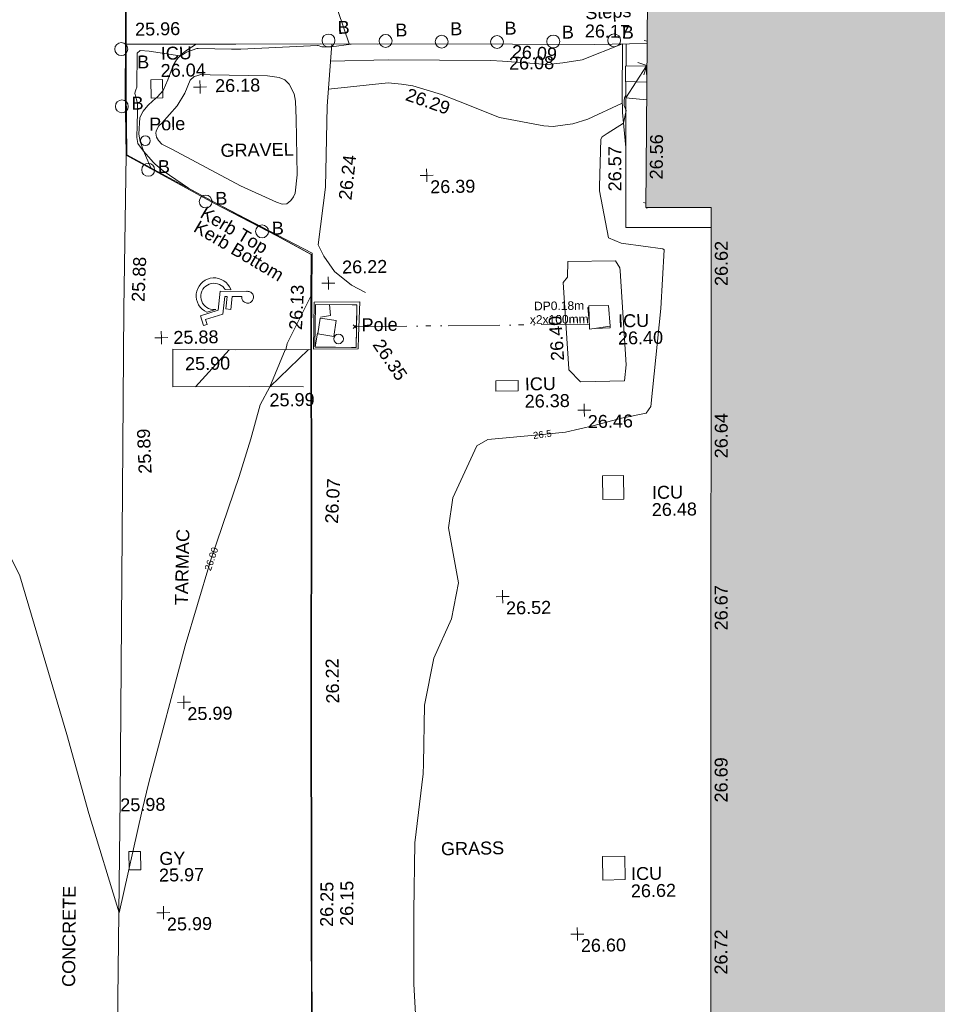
# Model space of a CAD drawing. Header units: millimetres. Extents: x -290717 to 520720, y -88450 to 287762.
# Tile 185 of 256: x -109149 to -82495, y 129546 to 158146. Entities that reach past the tile are written whole.
import ezdxf

# ---------------------------------------------------------------- set-up
doc = ezdxf.new("R2010")
doc.units = ezdxf.units.MM
doc.linetypes.add('IMPORT-UG_DRAINAGE_UNIDENTIFIED_QLB2 _2_', pattern=[2700, 1500, -300, 0, -250, 150, -300, 0, -200])
doc.linetypes.add('IMPORT-UG_ELEC_STREET LIGHTING_QLB2 _2_', pattern=[2700, 1500, -300, 0, -250, 150, -300, 0, -200])
for name, color, linetype, lineweight in [('00_TOPO_DRIVE_WAY', 7, 'Continuous', 9), ('00_TOPO_HANDICAP', 7, 'Continuous', 9), ('00_TOPO_ROAD_EDGE', 7, 'Continuous', 9), ('00_TOPO_SURFACE', 7, 'Continuous', 9), ('00_TOPO_SURVEY_TEXT', 7, 'Continuous', 9), ('A_RHA_Detail', 7, 'Continuous', 9), ('GEN-TEXT', 7, 'Continuous', 9)]:
    doc.layers.add(name, color=color, linetype=linetype, lineweight=lineweight)
for name, color, linetype, lineweight, true_color in [('00_TOPO_EAVE', 7, 'Continuous', 9, 0x666666), ('00_TOPO_FURN_BOLLARD', 7, 'Continuous', 9, 0x666666), ('00_TOPO_FURN_POLE', 7, 'Continuous', 9, 0x666666), ('00_TOPO_KERB_BOTTOM', 1, 'Continuous', 9, 0xff0000), ('00_TOPO_KERB_TOP', 7, 'Continuous', 9, 0xa500a5), ('00_TOPO_LEVEL_SPOT', 7, 'Continuous', 9, 0x666666), ('00_TOPO_PUMP', 5, 'Continuous', 9, 0x0000ff), ('00_TOPO_ROAD_MARKING_WHITE_CONTINUOUS', 7, 'Continuous', 9, 0x999999), ('00_TOPO_SERV_GULLY', 7, 'Continuous', 9, 0x5252a5), ('00_TOPO_SERV_IC', 5, 'Continuous', 9, 0x0000ff), ('00_UAV_BUILDING_OUTLINE', 5, 'Continuous', 9, 0x0000ff), ('00_UAV_CONCRETE', 9, 'Continuous', 9, 0x808080), ('00_UAV_FORM_LINES', 7, 'Continuous', 9, 0x666666), ('00_UAV_SLOPE_BOTTOM', 30, 'Continuous', 9, 0xff7f00), ('00_UAV_SLOPE_TOP', 40, 'Continuous', 9, 0xffbf00), ('00_UAV_STEPS', 7, 'Continuous', 9, 0x666666), ('01_DTM_CONTOUR_MNR', 7, 'Continuous', 9, 0xa5a552), ('01_DTM_CONTOUR_MNR_LABELS', 7, 'Continuous', 9, 0xa5a552), ('12333-PUM-2D-U-0001-C01 - Rev2_REVIT IMPORT_dwg', 7, 'Continuous', 9, 0x767676), ('A_RHA_Line', 7, 'Continuous', 9, 0x00a600), ('PUM-UNIDENTIFIED UTILITIES-MH', 7, 'Continuous', 9, 0x52a500), ('PUM-UNIDENTIFIED-QLB2', 150, 'IMPORT-UG_DRAINAGE_UNIDENTIFIED_QLB2 _2_', 9, 0x007fff)]:
    doc.layers.add(name, color=color, linetype=linetype, lineweight=lineweight, true_color=true_color)
doc.styles.add('Arial_1', font='arial.ttf', dxfattribs={"height": 250})
doc.styles.add('Swis721 Lt BT_1', font='swissl.ttf', dxfattribs={"height": 200})
doc.styles.add('Swis721 Lt BT_2', font='swissl.ttf', dxfattribs={"height": 375})

# ---------------------------------------------------------------- blocks, each defined once
blk = doc.blocks.new('12333-PUM-2D-U-0001-C01 - Rev2_REVIT IMPORT_dwg_MSL_Bollard_2-2077182-Site Location Plan Existing')
at = {"layer": '00_TOPO_FURN_BOLLARD', "color": 254, "true_color": 0xcccccc}
blk.add_circle((0, 0), 62.5, dxfattribs=at)
blk = doc.blocks.new('12333-PUM-2D-U-0001-C01 - Rev2_REVIT IMPORT_dwg_POLE_2-2077184-Site Location Plan Existing')
at = {"layer": '00_TOPO_FURN_POLE', "color": 254, "true_color": 0xcccccc}
blk.add_circle((0, 0), 375, dxfattribs=at)
blk = doc.blocks.new('12333-PUM-2D-U-0001-C01 - Rev2_REVIT IMPORT_dwg_MSL_Eaves_SYM_1-V15-Site Location Plan Existing')
at = {"layer": '00_TOPO_EAVE', "color": 254, "true_color": 0xcccccc}
blk.add_line((-144, 47), (-357, 116), dxfattribs=at)
blk = doc.blocks.new('12333-PUM-2D-U-0001-C01 - Rev2_REVIT IMPORT_dwg_MSL_Eaves_SYM_1-V16-Site Location Plan Existing')
at = {"layer": '00_TOPO_EAVE', "color": 254, "true_color": 0xcccccc}
for p, q in [((-184, 60), (-357, 116)), ((-116, -357), (-94, -289))]:
    blk.add_line(p, q, dxfattribs=at)
blk = doc.blocks.new('12333-PUM-2D-U-0001-C01 - Rev2_REVIT IMPORT_dwg_MM-2077200-Site Location Plan Existing')
at = {"layer": '00_TOPO_LEVEL_SPOT', "color": 254, "true_color": 0xcccccc, "flags": 128}
for points in [[(0, -500), (0, 0), (-500, 0)], [(500, 0), (0, 0), (0, 500)]]:
    blk.add_lwpolyline(points, dxfattribs=at)
blk = doc.blocks.new('12333-PUM-2D-U-0001-C01 - Rev2_REVIT IMPORT_dwg_MSL_Node_Linework_1-V50-Site Location Plan Existing')
at = {"layer": '00_UAV_STEPS', "color": 254, "true_color": 0xcccccc}
for q in [(-705, 257), (-257, -705)]:
    blk.add_line((0, 0), q, dxfattribs=at)
blk = doc.blocks.new('12333-PUM-2D-U-0001-C01 - Rev2_REVIT IMPORT_dwg_NN_DISABLED_1-2077259-Site Location Plan Existing')
at = {"layer": '00_TOPO_HANDICAP', "color": 253, "true_color": 0xaaaaaa, "flags": 128}
blk.add_lwpolyline([(533800882, 725706857), (533801125, 725706929), (533801133, 725706932), (533801105, 725706928), (533801045, 725706930), (533800986, 725706942), (533800929, 725706964), (533800877, 725706993), (533800830, 725707030), (533800789, 725707074), (533800756, 725707125), (533800731, 725707180), (533800715, 725707238), (533800708, 725707297), (533800710, 725707357), (533800722, 725707416), (533800743, 725707472), (533800772, 725707525), (533800810, 725707573), (533800854, 725707613), (533800904, 725707647), (533800959, 725707671), (533801017, 725707688), (533801077, 725707695), (533801137, 725707692), (533801196, 725707680), (533801252, 725707659), (533801305, 725707629), (533801352, 725707593), (533801392, 725707548), (533801416, 725707512), (533801587, 725707491), (533801581, 725707511), (533801548, 725707585), (533801502, 725707653), (533801446, 725707713), (533801383, 725707764), (533801311, 725707804), (533801235, 725707832), (533801155, 725707849), (533801074, 725707852), (533800992, 725707842), (533800914, 725707821), (533800840, 725707786), (533800772, 725707741), (533800712, 725707686), (533800662, 725707622), (533800621, 725707551), (533800593, 725707475), (533800577, 725707394), (533800574, 725707313), (533800583, 725707232), (533800605, 725707154), (533800639, 725707079), (533800684, 725707012), (533800739, 725706951), (533800803, 725706901), (533800874, 725706860), (533800883, 725706858)], dxfattribs=at)
blk.add_lwpolyline([(533802051, 725707443), (533802059, 725707444), (533802085, 725707442), (533802112, 725707437), (533802137, 725707427), (533802161, 725707415), (533802182, 725707398), (533802200, 725707378), (533802215, 725707355), (533802226, 725707331), (533802234, 725707305), (533802237, 725707278), (533802236, 725707251), (533802230, 725707225), (533802221, 725707199), (533802208, 725707176), (533802191, 725707155), (533802171, 725707137), (533802149, 725707122), (533802124, 725707110), (533802098, 725707103), (533802072, 725707100), (533802044, 725707102), (533802018, 725707106), (533801993, 725707116), (533801970, 725707129), (533801948, 725707146), (533801930, 725707166), (533801916, 725707188), (533801904, 725707212), (533801897, 725707239), (533801894, 725707266), (533801895, 725707292), (533801895, 725707297), (533801620, 725707303), (533801575, 725706927), (533801426, 725706945), (533801470, 725707307), (533801402, 725707308), (533801340, 725706795), (533800835, 725706646), (533800876, 725706505), (533800770, 725706471), (533800685, 725706757), (533801204, 725706910), (533801270, 725707460), (533802053, 725707443)], close=True, dxfattribs=at)
blk = doc.blocks.new('12333-PUM-2D-U-0001-C01 - Rev2_REVIT IMPORT_dwg_MGS62954_T2_Galway_ITM_3d_Rev1-2077680-Site Location Plan Existing')
at = {"layer": '00_TOPO_DRIVE_WAY', "color": 254, "true_color": 0xcccccc, "flags": 128}
blk.add_lwpolyline([(533798667, 725714686), (533801850, 725714630), (533804300, 725714590), (533805970, 725714560), (533807670, 725714540), (533809890, 725714490), (533812270, 725714440), (533813795, 725714439)], dxfattribs=at)
at = {"layer": '00_TOPO_KERB_BOTTOM', "color": 254, "true_color": 0xcccccc, "flags": 128}
for points in [[(533803906, 725707291), (533803936, 725708480), (533802950, 725709043), (533801153, 725710016), (533799630, 725710876), (533798609, 725711455), (533798618, 725713362), (533798643, 725714603), (533798649, 725714906), (533798659, 725715383), (533798685, 725718037)], [(533803434, 725678176), (533803433, 725678182), (533803436, 725678395), (533803447, 725679211), (533803606, 725689705), (533803705, 725695752), (533803811, 725701478), (533803880, 725705976), (533803906, 725707291)]]:
    blk.add_lwpolyline(points, dxfattribs=at)
at = {"layer": '00_TOPO_KERB_TOP', "color": 254, "true_color": 0xcccccc, "flags": 128}
for points in [[(533803931, 725707293), (533803966, 725708520), (533802962, 725709062), (533801164, 725710036), (533799641, 725710895), (533798631, 725711468), (533798640, 725713362), (533798681, 725715382), (533798713, 725718562)], [(533803450, 725678176), (533803454, 725678395), (533803466, 725679211), (533803625, 725689705), (533803723, 725695752), (533803829, 725701478), (533803899, 725705976), (533803931, 725707293)]]:
    blk.add_lwpolyline(points, dxfattribs=at)
at = {"layer": '00_TOPO_PUMP', "color": 254, "true_color": 0xcccccc}
for p, q in [((533804089, 725706169), (533804165, 725706626)), ((533804622, 725706550), (533804165, 725706626)), ((533804546, 725706092), (533804622, 725706550)), ((533804089, 725706169), (533804546, 725706092))]:
    blk.add_line(p, q, dxfattribs=at)
at = {"layer": '00_TOPO_ROAD_EDGE', "color": 254, "true_color": 0xcccccc, "flags": 128}
blk.add_lwpolyline([(533798609, 725711455), (533798465, 725706998), (533798371, 725703019), (533798111, 725692783), (533797919, 725686138), (533797895, 725679266), (533797955, 725675844)], dxfattribs=at)
at = {"layer": '00_TOPO_ROAD_MARKING_WHITE_CONTINUOUS', "color": 254, "true_color": 0xcccccc}
for p, q in [((533800510, 725704700), (533801500, 725705755)), ((533802670, 725704663), (533803810, 725705721))]:
    blk.add_line(p, q, dxfattribs=at)
at = {"layer": '00_TOPO_ROAD_MARKING_WHITE_CONTINUOUS', "color": 254, "true_color": 0xcccccc, "flags": 128}
blk.add_lwpolyline([(533803876, 725705720), (533801690, 725705750), (533799870, 725705800), (533799850, 725704710), (533802089, 725704675), (533803646, 725704643)], dxfattribs=at)
at = {"layer": '00_TOPO_SERV_GULLY', "color": 254, "true_color": 0xcccccc}
for p, q in [((533798678, 725691233), (533798336, 725691233)), ((533798336, 725690700), (533798336, 725691233)), ((533798678, 725690700), (533798678, 725691233)), ((533798678, 725690700), (533798336, 725690700))]:
    blk.add_line(p, q, dxfattribs=at)
at = {"layer": '00_TOPO_SERV_IC', "color": 254, "true_color": 0xcccccc}
for p, q in [((533799364, 725713103), (533799364, 725713636)), ((533799364, 725713636), (533799707, 725713636)), ((533799707, 725713636), (533799707, 725713103)), ((533799364, 725713103), (533799707, 725713103)), ((533811975, 725706169), (533811975, 725706854)), ((533812547, 725706854), (533811975, 725706854)), ((533812585, 725706245), (533812547, 725706854)), ((533811975, 725706169), (533812585, 725706245)), ((533809232, 725704416), (533809232, 725704721)), ((533809880, 725704721), (533809232, 725704721)), ((533809880, 725704416), (533809880, 725704721)), ((533809232, 725704416), (533809880, 725704416)), ((533812890, 725701901), (533812280, 725701901)), ((533812280, 725701901), (533812280, 725701216)), ((533812890, 725701216), (533812890, 725701901)), ((533812890, 725701216), (533812280, 725701216)), ((533812090, 725690167), (533812090, 725690852)), ((533812090, 725690852), (533812737, 725690852)), ((533812737, 725690852), (533812737, 725690167)), ((533812090, 725690167), (533812737, 725690167))]:
    blk.add_line(p, q, dxfattribs=at)
at = {"layer": '00_TOPO_SURFACE', "color": 254, "true_color": 0xcccccc, "flags": 128}
blk.add_lwpolyline([(533804640, 725714584), (533804471, 725712778), (533804381, 725710433), (533804143, 725708761), (533804305, 725708428), (533804602, 725707978), (533805093, 725707570), (533805490, 725707346)], dxfattribs=at)
at = {"layer": '00_UAV_CONCRETE', "color": 254, "true_color": 0xcccccc}
blk.add_line((533813173, 725713811), (533813187, 725714440), dxfattribs=at)
at = {"layer": '00_UAV_CONCRETE', "color": 254, "true_color": 0xcccccc, "flags": 128}
blk.add_lwpolyline([(533815563, 725709065), (533813090, 725709107), (533813130, 725711634), (533813149, 725712848)], dxfattribs=at)
blk.add_lwpolyline([(533812898, 725707855), (533813029, 725705117), (533812968, 725704650), (533811693, 725704649), (533811362, 725705004), (533811361, 725705032), (533811242, 725707540), (533811369, 725707694), (533811387, 725708152), (533812765, 725708143), (533812887, 725707933)], close=True, dxfattribs=at)
at = {"layer": '00_UAV_FORM_LINES', "color": 254, "true_color": 0xcccccc, "flags": 128}
for points in [[(533799027, 725712548), (533799126, 725712732), (533799264, 725712896), (533799413, 725713021), (533799555, 725713136), (533799716, 725713317), (533799859, 725713626), (533800022, 725714036), (533800125, 725714205), (533800245, 725714350), (533800396, 725714459), (533800701, 725714650)], [(533813127, 725711426), (533813044, 725712444), (533813047, 725712920), (533813082, 725714440)], [(533799319, 725711077), (533799118, 725711574), (533799021, 725711849), (533798989, 725712067), (533799027, 725712548)]]:
    blk.add_lwpolyline(points, dxfattribs=at)
blk.add_lwpolyline([(533801913, 725710507), (533799938, 725711608), (533799657, 725711763), (533799562, 725711871), (533799503, 725711968), (533799483, 725712086), (533799491, 725712137), (533799564, 725712289), (533799659, 725712369), (533800117, 725712863), (533800347, 725713233), (533800509, 725713601), (533800629, 725713710), (533800700, 725713731), (533800848, 725713778), (533801089, 725713749), (533802758, 725713689), (533803091, 725713641), (533803253, 725713566), (533803381, 725713443), (533803518, 725713152), (533803555, 725712938), (533803571, 725712429), (533803570, 725710804), (533803500, 725710275), (533803453, 725710167), (533803370, 725710059), (533803251, 725709961), (533803120, 725709958), (533802956, 725710018)], close=True, dxfattribs=at)
at = {"layer": '00_UAV_SLOPE_BOTTOM', "color": 254, "true_color": 0xcccccc, "flags": 128}
blk.add_lwpolyline([(533804593, 725714087), (533806272, 725714098), (533809250, 725714026), (533809591, 725713997), (533810907, 725713882), (533811335, 725713919), (533811903, 725713994), (533813082, 725714440)], dxfattribs=at)
blk.add_lwpolyline([(533805250, 725705716), (533803955, 725705735), (533803995, 725707093), (533805320, 725707082), (533805269, 725706084)], close=True, dxfattribs=at)
at = {"layer": '00_UAV_SLOPE_TOP', "color": 254, "true_color": 0xcccccc, "flags": 128}
blk.add_lwpolyline([(533813046, 725712721), (533812039, 725712276), (533811598, 725712148), (533811232, 725712102), (533811030, 725712074), (533810752, 725712099), (533809472, 725712366), (533808294, 725712857), (533807802, 725713062), (533806973, 725713328), (533806643, 725713382), (533806254, 725713424), (533804517, 725713272)], dxfattribs=at)
blk.add_lwpolyline([(533805193, 725705756), (533803998, 725705793), (533804036, 725707029), (533805231, 725706992)], close=True, dxfattribs=at)
at = {"layer": '00_UAV_STEPS', "color": 254, "true_color": 0xcccccc}
for p, q in [((533813766, 725713789), (533813156, 725713789)), ((533813156, 725712874), (533813156, 725713789)), ((533813766, 725713789), (533813156, 725712874)), ((533813766, 725713789), (533813766, 725713265)), ((533813767, 725713319), (533813162, 725713341)), ((533813754, 725712799), (533813156, 725712874))]:
    blk.add_line(p, q, dxfattribs=at)
at = {"layer": '01_DTM_CONTOUR_MNR', "color": 254, "true_color": 0xcccccc, "flags": 128}
for points in [[(533794758, 725700468), (533795310, 725699300), (533796022, 725696736), (533796590, 725694667), (533797189, 725692355), (533798020, 725689460), (533798743, 725692427), (533798947, 725693225), (533800079, 725697176), (533800835, 725699568), (533800879, 725699692), (533801731, 725702069), (533802087, 725703161), (533802380, 725704140), (533802670, 725704660), (533803127, 725705730), (533803150, 725705730), (533803194, 725705908), (533803910, 725707290), (533803940, 725708438), (533803942, 725708482), (533803886, 725708512), (533802952, 725709044), (533802192, 725709467), (533801158, 725710037), (533801101, 725710072), (533800400, 725710470), (533799676, 725710985), (533799446, 725711188), (533799398, 725711235), (533799120, 725711570), (533798958, 725711789), (533798929, 725711968), (533798949, 725712331), (533798963, 725712689), (533798963, 725712945), (533798919, 725713153), (533798897, 725713246), (533798902, 725713297), (533798928, 725713349), (533798951, 725713429), (533798978, 725714416), (533799070, 725714497), (533799335, 725714471), (533800220, 725714320), (533800264, 725714327), (533800413, 725714417), (533800722, 725714520), (533800755, 725714523), (533801721, 725714480), (533801995, 725714480), (533804220, 725714543), (533804242, 725714544), (533804347, 725714509), (533804632, 725714498), (533805205, 725714572), (533805140, 725714580), (533804845, 725715522)], [(533806617, 725685331), (533806545, 725687243), (533806545, 725687422), (533806587, 725689348), (533806650, 725691340), (533806919, 725693340), (533806938, 725693628), (533806994, 725695340), (533807294, 725696696), (533807825, 725697828), (533808048, 725698874), (533807786, 725700476), (533807921, 725701340), (533808650, 725702843), (533808969, 725703021), (533810557, 725703141), (533811232, 725703193), (533812062, 725703367), (533812866, 725703571), (533813584, 725703703), (533813722, 725703890), (533814062, 725706732), (533814189, 725708441), (533814153, 725708469), (533813011, 725708646), (533812940, 725708654), (533812574, 725708819), (533812344, 725710182), (533812346, 725710306), (533812400, 725711687), (533812445, 725711752), (533812594, 725711848), (533813070, 725712140), (533813153, 725712501), (533813097, 725712651), (533813099, 725712784), (533813114, 725712875), (533813152, 725712954)], [(533804170, 725706652), (533804469, 725706701), (533804440, 725707020), (533805101, 725707000), (533805235, 725706995), (533805233, 725706814), (533805195, 725705757), (533805053, 725705757), (533804000, 725705790), (533804078, 725706206)]]:
    blk.add_lwpolyline(points, dxfattribs=at)
for name, p, xscale, yscale, zscale in [('12333-PUM-2D-U-0001-C01 - Rev2_REVIT IMPORT_dwg_MSL_Bollard_2-2077182-Site Location Plan Existing', (533798522, 725714542), 3, 3, 3), ('12333-PUM-2D-U-0001-C01 - Rev2_REVIT IMPORT_dwg_MSL_Bollard_2-2077182-Site Location Plan Existing', (533804546, 725714688), 3, 3, 3), ('12333-PUM-2D-U-0001-C01 - Rev2_REVIT IMPORT_dwg_MSL_Bollard_2-2077182-Site Location Plan Existing', (533806203, 725714646), 3, 3, 3), ('12333-PUM-2D-U-0001-C01 - Rev2_REVIT IMPORT_dwg_MSL_Bollard_2-2077182-Site Location Plan Existing', (533807833, 725714596), 3, 3, 3), ('12333-PUM-2D-U-0001-C01 - Rev2_REVIT IMPORT_dwg_MSL_Bollard_2-2077182-Site Location Plan Existing', (533809439, 725714559), 3, 3, 3), ('12333-PUM-2D-U-0001-C01 - Rev2_REVIT IMPORT_dwg_MSL_Bollard_2-2077182-Site Location Plan Existing', (533811072, 725714544), 3, 3, 3), ('12333-PUM-2D-U-0001-C01 - Rev2_REVIT IMPORT_dwg_MSL_Bollard_2-2077182-Site Location Plan Existing', (533812841, 725714546), 3, 3, 3), ('12333-PUM-2D-U-0001-C01 - Rev2_REVIT IMPORT_dwg_MSL_Eaves_SYM_1-V15-Site Location Plan Existing', (533813851, 725714487), 0.375, 0.375, 0.375), ('12333-PUM-2D-U-0001-C01 - Rev2_REVIT IMPORT_dwg_MSL_Node_Linework_1-V50-Site Location Plan Existing', (533813779, 725713796), 0.375, 0.375, 0.375), ('12333-PUM-2D-U-0001-C01 - Rev2_REVIT IMPORT_dwg_MM-2077200-Site Location Plan Existing', (533800790, 725713400), 0.375, 0.375, 0.375), ('12333-PUM-2D-U-0001-C01 - Rev2_REVIT IMPORT_dwg_MSL_Bollard_2-2077182-Site Location Plan Existing', (533798511, 725712879), 3, 3, 3), ('12333-PUM-2D-U-0001-C01 - Rev2_REVIT IMPORT_dwg_POLE_2-2077184-Site Location Plan Existing', (533799176, 725711869), 0.375, 0.375, 0.375), ('12333-PUM-2D-U-0001-C01 - Rev2_REVIT IMPORT_dwg_MSL_Bollard_2-2077182-Site Location Plan Existing', (533799243, 725711023), 3, 3, 3), ('12333-PUM-2D-U-0001-C01 - Rev2_REVIT IMPORT_dwg_MM-2077200-Site Location Plan Existing', (533807330, 725710720), 0.375, 0.375, 0.375), ('12333-PUM-2D-U-0001-C01 - Rev2_REVIT IMPORT_dwg_MSL_Bollard_2-2077182-Site Location Plan Existing', (533800897, 725710073), 3, 3, 3), ('12333-PUM-2D-U-0001-C01 - Rev2_REVIT IMPORT_dwg_MSL_Eaves_SYM_1-V16-Site Location Plan Existing', (533813748, 725709781), 0.375, 0.375, 0.375), ('12333-PUM-2D-U-0001-C01 - Rev2_REVIT IMPORT_dwg_MSL_Bollard_2-2077182-Site Location Plan Existing', (533802520, 725709177), 3, 3, 3), ('12333-PUM-2D-U-0001-C01 - Rev2_REVIT IMPORT_dwg_MM-2077200-Site Location Plan Existing', (533804420, 725707640), 0.375, 0.375, 0.375), ('12333-PUM-2D-U-0001-C01 - Rev2_REVIT IMPORT_dwg_MM-2077200-Site Location Plan Existing', (533799540, 725706140), 0.375, 0.375, 0.375), ('12333-PUM-2D-U-0001-C01 - Rev2_REVIT IMPORT_dwg_POLE_2-2077184-Site Location Plan Existing', (533804686, 725706016), 0.375, 0.375, 0.375), ('12333-PUM-2D-U-0001-C01 - Rev2_REVIT IMPORT_dwg_MM-2077200-Site Location Plan Existing', (533811788, 725703822), 0.375, 0.375, 0.375), ('12333-PUM-2D-U-0001-C01 - Rev2_REVIT IMPORT_dwg_MM-2077200-Site Location Plan Existing', (533809319, 725698450), 0.375, 0.375, 0.375), ('12333-PUM-2D-U-0001-C01 - Rev2_REVIT IMPORT_dwg_MM-2077200-Site Location Plan Existing', (533800010, 725695540), 0.375, 0.375, 0.375), ('12333-PUM-2D-U-0001-C01 - Rev2_REVIT IMPORT_dwg_MM-2077200-Site Location Plan Existing', (533799310, 725689440), 0.375, 0.375, 0.375), ('12333-PUM-2D-U-0001-C01 - Rev2_REVIT IMPORT_dwg_MM-2077200-Site Location Plan Existing', (533811320, 725688609), 0.375, 0.375, 0.375)]:
    blk.add_blockref(name, p, dxfattribs=dict(xscale=xscale, yscale=yscale, zscale=zscale))
blk.add_blockref('12333-PUM-2D-U-0001-C01 - Rev2_REVIT IMPORT_dwg_NN_DISABLED_1-2077259-Site Location Plan Existing', (0, 0))
at = {"layer": '00_TOPO_DRIVE_WAY', "color": 251, "true_color": 0x666666, "insert": (533809775, 725714120), "char_height": 375, "width": 1495.9, "attachment_point": 1, "line_spacing_factor": 1.005062, "style": 'Swis721 Lt BT_2'}
blk.add_mtext('26.08', dxfattribs=at)
at = {"layer": '00_TOPO_FURN_BOLLARD', "char_height": 375, "width": 398.91, "attachment_point": 1, "line_spacing_factor": 1.005062, "style": 'Swis721 Lt BT_2'}
for insert in [(533804817, 725715249), (533806493, 725715143), (533808087, 725715150), (533809664, 725715141), (533811326, 725714997), (533813067, 725714963), (533798977, 725714347), (533798794, 725713153), (533799526, 725711297), (533801179, 725710347), (533802803, 725709451)]:
    blk.add_mtext('B', dxfattribs=dict(at, insert=insert))
at = {"layer": '00_TOPO_FURN_POLE', "char_height": 375, "width": 1191.97, "attachment_point": 1, "line_spacing_factor": 1.005062, "style": 'Swis721 Lt BT_2'}
for insert in [(533799295, 725712537), (533805361, 725706599)]:
    blk.add_mtext('Pole', dxfattribs=dict(at, insert=insert))
at = {"layer": '00_TOPO_KERB_BOTTOM', "color": 251, "true_color": 0x666666, "insert": (533798934, 725715298), "char_height": 375, "width": 1495.9, "attachment_point": 1, "line_spacing_factor": 1.005062, "style": 'Swis721 Lt BT_2'}
blk.add_mtext('25.96', dxfattribs=at)
at = {"layer": '00_TOPO_KERB_BOTTOM', "color": 251, "true_color": 0x666666, "char_height": 375, "attachment_point": 1, "line_spacing_factor": 1.005062, "style": 'Swis721 Lt BT_2'}
for s, insert, width, rotation in [('Kerb Bottom', (533800696, 725709546), 3414.46, 328.38), ('26.07', (533804199, 725700671), 1495.9, 86.0908), ('26.15', (533804433, 725688970), 1495.9, 88.4592)]:
    blk.add_mtext(s, dxfattribs=dict(at, insert=insert, width=width, rotation=rotation))
at = {"layer": '00_TOPO_KERB_TOP', "color": 251, "true_color": 0x666666, "char_height": 375, "attachment_point": 1, "line_spacing_factor": 1.005062, "style": 'Swis721 Lt BT_2'}
for s, insert, width, rotation in [('Kerb Top', (533800896, 725709955), 2493.17, 328.38), ('26.13', (533803253, 725706314), 1495.9, 86.2412), ('26.22', (533804147, 725695431), 1495.9, 90), ('26.25', (533803852, 725688952), 1495.9, 88.4592)]:
    blk.add_mtext(s, dxfattribs=dict(at, insert=insert, width=width, rotation=rotation))
at = {"layer": '00_TOPO_LEVEL_SPOT', "char_height": 375, "width": 1495.9, "attachment_point": 1, "line_spacing_factor": 1.005062, "style": 'Swis721 Lt BT_2'}
for s, insert in [('26.18', (533801229, 725713618)), ('26.39', (533807425, 725710573)), ('26.22', (533804826, 725708286)), ('25.88', (533799889, 725706328)), ('26.46', (533811883, 725703674)), ('26.52', (533809414, 725698302)), ('25.99', (533800105, 725695393)), ('25.99', (533799405, 725689293)), ('26.60', (533811415, 725688462))]:
    blk.add_mtext(s, dxfattribs=dict(at, insert=insert))
at = {"layer": '00_TOPO_ROAD_EDGE', "color": 251, "true_color": 0x666666, "char_height": 375, "width": 1495.9, "attachment_point": 1, "line_spacing_factor": 1.005062, "style": 'Swis721 Lt BT_2'}
for s, insert, rotation in [('25.88', (533798693, 725707205), 86.7119), ('25.89', (533798815, 725702194), 91.3648)]:
    blk.add_mtext(s, dxfattribs=dict(at, insert=insert, rotation=rotation))
at = {"layer": '00_TOPO_ROAD_EDGE', "color": 251, "true_color": 0x666666, "insert": (533798111, 725692779), "char_height": 375, "width": 1495.9, "attachment_point": 1, "line_spacing_factor": 1.005062, "style": 'Swis721 Lt BT_2'}
blk.add_mtext('25.98', dxfattribs=at)
at = {"layer": '00_TOPO_ROAD_MARKING_WHITE_CONTINUOUS', "color": 251, "true_color": 0x666666, "char_height": 375, "width": 1495.9, "attachment_point": 1, "line_spacing_factor": 1.005062, "style": 'Swis721 Lt BT_2'}
for s, insert in [('25.90', (533800215, 725705558)), ('25.99', (533802649, 725704460))]:
    blk.add_mtext(s, dxfattribs=dict(at, insert=insert))
at = {"layer": '00_TOPO_SERV_GULLY', "color": 251, "true_color": 0x666666, "char_height": 375, "attachment_point": 1, "line_spacing_factor": 1.005062, "style": 'Swis721 Lt BT_2'}
for s, insert, width in [('GY', (533799218, 725691203), 821.56), ('25.97', (533799200, 725690720), 1495.9)]:
    blk.add_mtext(s, dxfattribs=dict(at, insert=insert, width=width))
at = {"layer": '00_TOPO_SERV_IC', "color": 251, "true_color": 0x666666, "char_height": 375, "attachment_point": 1, "line_spacing_factor": 1.005062, "style": 'Swis721 Lt BT_2'}
for s, insert, width in [('ICU', (533799669, 725714587), 1021.01), ('26.04', (533799655, 725714087), 1495.9), ('ICU', (533812815, 725706584), 1021.01), ('26.40', (533812801, 725706084), 1495.9), ('ICU', (533810073, 725704799), 1021.01), ('26.38', (533810059, 725704298), 1495.9), ('ICU', (533813710, 725701584), 1021.01), ('26.48', (533813696, 725701084), 1495.9), ('ICU', (533812910, 725690523), 1021.01), ('26.62', (533812896, 725690022), 1495.9)]:
    blk.add_mtext(s, dxfattribs=dict(at, insert=insert, width=width))
at = {"layer": '00_TOPO_SURFACE', "color": 251, "true_color": 0x666666, "insert": (533804758, 725710074), "char_height": 375, "width": 1495.9, "attachment_point": 1, "rotation": 82.843, "line_spacing_factor": 1.005062, "style": 'Swis721 Lt BT_2'}
blk.add_mtext('26.24', dxfattribs=at)
at = {"layer": '00_TOPO_SURVEY_TEXT', "color": 251, "true_color": 0x666666, "char_height": 375, "attachment_point": 1, "line_spacing_factor": 1.005062, "style": 'Swis721 Lt BT_2'}
for s, insert, width in [('GRAVEL', (533801354, 725711736), 2322.21), ('GRASS', (533807402, 725691342), 2018.28)]:
    blk.add_mtext(s, dxfattribs=dict(at, insert=insert, width=width))
for s, insert, width, rotation in [('TARMAC', (533799796, 725698372), 2450.43, 87.6965), ('CONCRETE', (533796330, 725687336), 3286.24, 88.567)]:
    blk.add_mtext(s, dxfattribs=dict(at, insert=insert, width=width, rotation=rotation))
at = {"layer": '00_UAV_BUILDING_OUTLINE', "color": 251, "true_color": 0x666666, "char_height": 375, "width": 1495.9, "attachment_point": 1, "line_spacing_factor": 1.005062, "style": 'Swis721 Lt BT_2'}
for s, insert, rotation in [('26.56', (533813806, 725710492), 88.5623), ('26.62', (533815642, 725707362), 88.9762), ('26.64', (533815552, 725702359), 88.9762), ('26.67', (533815463, 725697361), 88.9762), ('26.69', (533815374, 725692364), 88.9762), ('26.72', (533815284, 725687365), 88.9762)]:
    blk.add_mtext(s, dxfattribs=dict(at, insert=insert, rotation=rotation))
at = {"layer": '00_UAV_CONCRETE', "color": 251, "true_color": 0x666666, "char_height": 375, "width": 1495.9, "attachment_point": 1, "line_spacing_factor": 1.005062, "style": 'Swis721 Lt BT_2'}
for s, insert, rotation in [('26.57', (533812598, 725710164), 89.0973), ('26.40', (533810854, 725705258), 92.7091)]:
    blk.add_mtext(s, dxfattribs=dict(at, insert=insert, rotation=rotation))
at = {"layer": '00_UAV_SLOPE_BOTTOM', "color": 251, "true_color": 0x666666, "char_height": 375, "width": 1495.9, "attachment_point": 1, "line_spacing_factor": 1.005062, "style": 'Swis721 Lt BT_2'}
for s, insert, rotation in [('26.09', (533809882, 725714468), 355.0332), ('26.35', (533805970, 725706036), 303.3221)]:
    blk.add_mtext(s, dxfattribs=dict(at, insert=insert, rotation=rotation))
at = {"layer": '00_UAV_SLOPE_TOP', "color": 251, "true_color": 0x666666, "insert": (533806855, 725713275), "char_height": 375, "width": 1495.9, "attachment_point": 1, "rotation": 339.6324, "line_spacing_factor": 1.005062, "style": 'Swis721 Lt BT_2'}
blk.add_mtext('26.29', dxfattribs=at)
at = {"layer": '00_UAV_STEPS', "char_height": 375, "attachment_point": 1, "line_spacing_factor": 1.005062, "style": 'Swis721 Lt BT_2'}
for s, insert, width, rotation in [('Steps', (533812009, 725715545), 1552.89, 1.945), ('26.17', (533812002, 725715024), 1495.9, 358.1535)]:
    blk.add_mtext(s, dxfattribs=dict(at, insert=insert, width=width, rotation=rotation))
at = {"layer": '01_DTM_CONTOUR_MNR_LABELS', "color": 251, "true_color": 0x666666, "char_height": 200, "attachment_point": 2, "line_spacing_factor": 1.005062, "style": 'Swis721 Lt BT_1'}
for s, insert, width, rotation in [('26.5', (533810545, 725703240), 620.51, 6.7648), ('26.00', (533800786, 725699725), 797.8, 70.3005)]:
    blk.add_mtext(s, dxfattribs=dict(at, insert=insert, width=width, rotation=rotation))
blk = doc.blocks.new('12333-PUM-2D-U-0001-C01 - Rev2_REVIT IMPORT_dwg-1620468-Site Location Plan Existing')
at = {"layer": 'GEN-TEXT', "color": 253, "true_color": 0xaaaaaa}
for p, q in [((164040, 90453), (164146, 90559)), ((164146, 90453), (164040, 90559))]:
    blk.add_line(p, q, dxfattribs=at)
at = {"layer": 'PUM-UNIDENTIFIED UTILITIES-MH', "color": 9, "true_color": 0xc5e1aa, "flags": 128}
for points in [[(170896, 90546), (170864, 90949), (170896, 90950)], [(171502, 90390), (171505, 90350), (171066, 90336)]]:
    blk.add_lwpolyline(points, dxfattribs=at)
at = {"layer": 'PUM-UNIDENTIFIED-QLB2', "color": 141, "true_color": 0xaad4ff}
blk.add_line((164093, 90506), (170896, 90465), dxfattribs=at)
blk.add_blockref('12333-PUM-2D-U-0001-C01 - Rev2_REVIT IMPORT_dwg_MGS62954_T2_Galway_ITM_3d_Rev1-2077680-Site Location Plan Existing', (-533641080, -725615854))
at = {"layer": 'PUM-UNIDENTIFIED-QLB2', "insert": (170029, 91138), "char_height": 250, "width": 2038.46, "attachment_point": 2, "rotation": 359.6609, "line_spacing_factor": 0.941778, "style": 'Arial_1'}
blk.add_mtext('DP0.18m\\Px2x100mm', dxfattribs=at)

msp = doc.modelspace()

# ---------------------------------------------------------------- hatches: boundary and pattern name
at = {"layer": 'A_RHA_Detail', "true_color": 0xc0c0c0}
h = msp.add_hatch(color=9, dxfattribs=at)
h.paths.add_polyline_path([(-80881, -68503), (-80401, -68483), (-80401, -62985), (-24475, -63009), (-24456, -50840), (-36623, -50832), (-36623, -44229), (-50959, -44214), (-50959, -42574), (-54564, -42571), (-54566, -45054), (-92409, -45027), (-92412, -49202), (-100062, -49202), (-100052, -64853), (-86121, -64853), (-86092, -62958), (-84861, -62958), (-84855, -68240), (-80871, -68240)])
h.paths.add_polyline_path([(-137239, -68462), (-132720, -68433), (-132847, -62850), (-130455, -62917), (-130498, -61356), (-117581, -61423), (-117492, -49184), (-125137, -49178), (-125134, -45033), (-163007, -45006), (-163007, -44090), (-163124, -44090), (-163123, -42384), (-166564, -42384), (-166565, -44044), (-193158, -44025), (-193195, -62864), (-137270, -62917), (-137254, -65680)])
h.paths.add_polyline_path([(120311, -32334), (120312, -31611), (133451, -31638), (133469, -19718), (121296, -19692), (121320, -8191), (112277, -8172), (112263, -14811), (78286, -14740), (78293, -8167), (76546, -8163), (69356, -8153), (69354, -9157), (68373, -9155), (68373, -13706), (69334, -13708), (69325, -16250), (66623, -16250), (66620, -17995), (65989, -17995), (65985, -19731), (57152, -19712), (57127, -31560), (70278, -31587), (70278, -32272), (78264, -32285), (78267, -31020), (112336, -31091), (112336, -32318), (119781, -32333)])
h.paths.add_polyline_path([(7504, -1791), (15482, -674), (15484, 148), (56188, 206), (56156, 14338), (18017, 14236), (17968, 34313), (21727, 34324), (21709, 40608), (18010, 40608), (17996, 45484), (9770, 45421), (3966, 45443), (3985, 14177), (1023, 14177), (-277, 14191), (-232, 5977), (-226, 194), (1220, 180), (7478, 143), (7489, -674)])
h.paths.add_polyline_path([(77756, 53), (77730, 1700), (94464, 1660), (94606, 17991), (88810, 18015), (88800, 14437), (69414, 14458), (69377, 100), (70761, 92)])
h.paths.add_polyline_path([(61252, 46454), (105775, 46473), (105768, 61853), (92285, 61853), (92309, 65784), (96107, 65768), (96060, 75209), (101085, 75072), (104988, 74765), (108404, 74364), (112009, 73787), (115645, 73050), (116891, 72762), (120209, 71893), (120865, 71704), (124136, 70670), (127436, 69481), (127820, 69395), (128274, 69332), (128732, 69307), (129190, 69320), (129645, 69372), (130095, 69461), (130535, 69588), (130963, 69751), (131376, 69950), (131771, 70182), (132163, 70461), (132496, 70742), (132821, 71065), (133117, 71414), (133384, 71787), (133617, 72179), (133817, 72591), (133983, 73018), (134112, 73458), (134204, 73907), (134258, 74362), (134273, 74820), (134251, 75277), (134190, 75731), (134091, 76179), (133955, 76617), (133783, 77041), (133576, 77450), (133336, 77840), (133064, 78209), (132762, 78554), (132432, 78872), (132077, 79161), (131698, 79420), (131300, 79646), (131094, 79746), (132146, 83110), (122788, 86283), (121604, 82800), (117096, 83871), (116842, 83526), (116121, 91222), (110238, 91274), (110194, 90435), (104988, 90486), (104973, 94310), (103746, 94310), (103840, 122852), (96365, 122932), (96350, 123952), (104556, 123902), (104607, 120249), (125503, 120134), (125662, 137657), (114480, 137699), (114382, 129150), (104644, 129188), (104578, 126217), (101184, 126159), (101265, 135959), (89967, 135989), (89928, 125824), (93631, 125841), (93581, 122932), (88697, 122905), (88679, 95739), (86378, 95739), (86378, 96178), (83280, 96201), (83274, 95736), (70170, 95733), (70166, 96272), (66675, 96257), (66655, 95756), (65785, 95756), (65888, 117471), (53473, 117488), (53434, 98570), (40649, 98570), (40610, 94406), (38854, 94410), (38849, 89464), (40612, 89518), (40665, 86258), (38372, 86306), (38370, 76901), (50938, 76944), (50923, 74599), (56485, 74589), (56485, 75195), (92465, 75233), (92646, 71767), (89811, 69363), (85313, 69361), (85313, 66907), (75210, 66903), (75210, 63816), (70819, 63816), (70819, 64253), (69457, 64253), (69456, 66902), (61303, 66899), (61305, 63970), (70500, 63970), (70500, 61853), (61246, 61849), (61252, 46455)])
h.paths.add_polyline_path([(-17153, 48569), (-17153, 60770), (-29363, 60775), (-29363, 67399), (-43507, 67405), (-43489, 69093), (-45766, 69109), (-45794, 67405), (-47272, 67404), (-47272, 66455), (-86005, 66469), (-86007, 60522), (-92663, 60522), (-92667, 50184), (-79752, 50180), (-79752, 48591), (-17158, 48569)])
h.paths.add_polyline_path([(-201056, 48629), (-138378, 48635), (-138378, 50133), (-125468, 50134), (-125469, 60566), (-132187, 60566), (-132187, 66533), (-170643, 66806), (-170643, 67739), (-200340, 67489), (-200349, 60828), (-201058, 60828), (-201057, 51102)])
h.paths.add_polyline_path([(-240052, 54769), (-239444, 54811), (-239187, 54842), (-238765, 54941), (-238382, 55122), (-237990, 55355), (-237269, 55936), (-237030, 56229), (-236793, 56569), (-236555, 57004), (-236433, 57267), (-236300, 57753), (-236251, 58017), (-236236, 58516), (-236233, 58988), (-236214, 59823), (-236364, 59821), (-236634, 60698), (-236392, 61432), (-236225, 61435), (-236202, 62638), (-232564, 62639), (-232564, 63049), (-232732, 63049), (-232860, 63458), (-232732, 63914), (-232561, 63914), (-232522, 70598), (-240629, 70599), (-240630, 72351), (-246413, 72347), (-246413, 70616), (-254450, 70619), (-254455, 70754), (-254470, 73192), (-263883, 73268), (-263902, 68261), (-263715, 68260), (-263553, 67820), (-263719, 67392), (-263914, 67392), (-263957, 58634), (-260181, 58611), (-260192, 56354), (-257185, 56339), (-257213, 57093), (-257339, 57093), (-257471, 57532), (-257339, 58062), (-257203, 58064), (-257174, 58599), (-256478, 58575), (-256478, 58789), (-256013, 58912), (-255397, 58781), (-255397, 58596), (-243810, 58586), (-243805, 58352), (-243741, 57885), (-243619, 57422), (-243424, 56944), (-243247, 56608), (-243003, 56250), (-242732, 55933), (-242372, 55603), (-242141, 55425), (-241805, 55217), (-241529, 55077), (-241101, 54917), (-240836, 54841), (-240453, 54789), (-240203, 54777)])
h.paths.add_polyline_path([(40277, 59895), (40329, 69197), (36589, 69218), (36619, 74674), (32264, 74687), (32233, 69156), (11917, 69270), (11967, 78219), (29088, 78123), (29143, 88141), (15719, 88216), (15733, 90590), (4594, 90652), (4525, 78265), (10097, 78234), (10077, 74773), (4548, 74804), (4466, 60107), (19126, 60025), (19140, 62528), (31739, 62457), (31725, 59943), (38370, 59906)])
h.paths.add_polyline_path([(-246083, 72334), (-246083, 72334), (-246208, 72334)])
h.paths.add_polyline_path([(-114575, 112178), (-114575, 112178), (-114707, 115802)])
h.paths.add_polyline_path([(-154700, 101760), (-114382, 101776), (-114382, 106927), (-113756, 106927), (-113758, 111847), (-114432, 111847), (-114432, 112178), (-114575, 112178), (-114579, 121707), (-123057, 121707), (-123069, 156453), (-119381, 156454), (-119381, 160166), (-115501, 160167), (-115503, 166207), (-132412, 166600), (-132412, 166666), (-135275, 166665), (-135275, 166628), (-135911, 166628), (-135911, 166352), (-152521, 166346), (-152518, 159143), (-150699, 159118), (-150756, 122561), (-151059, 122561), (-151061, 121302), (-154138, 121373), (-154138, 121865), (-154704, 121867), (-154689, 119352), (-154746, 119352), (-154746, 118722), (-160794, 118749), (-160794, 119411), (-163852, 119422), (-163855, 118762), (-167569, 118779), (-166635, 124395), (-166844, 124471), (-167569, 124708), (-168028, 124841), (-168631, 124991), (-169238, 125117), (-169850, 125220), (-170466, 125298), (-171089, 125352), (-171704, 125381), (-172325, 125386), (-172782, 125375), (-173402, 125337), (-174019, 125276), (-174634, 125190), (-175245, 125081), (-176047, 124896), (-176665, 124725), (-177045, 124609), (-177632, 124405), (-176665, 118819), (-177559, 118822), (-177662, 125263), (-176365, 126543), (-159462, 126320), (-157058, 128609), (-157061, 136153), (-158639, 137740), (-159352, 137740), (-161634, 140201), (-168728, 140257), (-171035, 137943), (-174184, 137943), (-176460, 140292), (-177342, 140292), (-177342, 140358), (-183429, 140356), (-185922, 137917), (-185922, 131757), (-186907, 131757), (-187725, 130810), (-187724, 127376), (-186481, 126305), (-186479, 122327), (-185176, 121059), (-180304, 121059), (-180304, 118802), (-193555, 118802), (-193555, 133118), (-192594, 133118), (-192594, 134201), (-192225, 134201), (-192226, 136615), (-192595, 136615), (-192595, 137734), (-193589, 137734), (-193589, 147475), (-193163, 147493), (-192607, 147551), (-192360, 147590), (-192200, 147617), (-191883, 147683), (-191569, 147762), (-191020, 147932), (-190951, 147956), (-190648, 148071), (-190350, 148198), (-190057, 148336), (-189770, 148486), (-189375, 148717), (-189133, 148873), (-188868, 149059), (-188610, 149255), (-188355, 149465), (-188080, 149714), (-187885, 149902), (-187538, 150274), (-187446, 150378), (-187241, 150629), (-187046, 150888), (-186862, 151154), (-186546, 151670), (-186524, 151707), (-163675, 151670), (-163688, 148134), (-157304, 148136), (-157304, 155760), (-157557, 155765), (-157556, 166678), (-187009, 166700), (-187013, 162054), (-188707, 162045), (-188706, 155022), (-188738, 154651), (-188799, 154283), (-188857, 154035), (-188966, 153679), (-189103, 153333), (-189266, 152998), (-189455, 152677), (-189645, 152421), (-189917, 152104), (-190213, 151809), (-190531, 151539), (-190869, 151294), (-191225, 151076), (-191598, 150887), (-192093, 150683), (-192485, 150570), (-192904, 150482), (-193187, 150441), (-193594, 150407), (-193595, 151460), (-205369, 151455), (-205354, 113350), (-207187, 113349), (-207184, 105991), (-205313, 105991), (-205311, 101770), (-175489, 101781), (-175489, 110890), (-154703, 110898), (-154701, 103310)])
h.paths.add_polyline_path([(193736, 113048), (208865, 114991), (208976, 114127), (216448, 115086), (216039, 118272), (232649, 120405), (233426, 114352), (240632, 115278), (239855, 121330), (256407, 123456), (257092, 118089), (264572, 119041), (261878, 138525), (259179, 138222), (259197, 137439), (254686, 136897), (255413, 131315), (240853, 129522), (239771, 137919), (240650, 138010), (240062, 142777), (239166, 142685), (237631, 151018), (266173, 154561), (271297, 142612), (276532, 144861), (274942, 148528), (302075, 160135), (300216, 164320), (301528, 164907), (300405, 167478), (299017, 166946), (295627, 174519), (294333, 177537), (287289, 174519), (289428, 169661), (272957, 162557), (271943, 164897), (267016, 162764), (268502, 159357), (265200, 157946), (226856, 153147), (227510, 148852), (228281, 141179), (227302, 141050), (227895, 136433), (228749, 136524), (229602, 128024), (217691, 126494), (217642, 126874), (215139, 126553), (215195, 126113), (215016, 126090), (214841, 127450), (192259, 124549), (193486, 114991)])
h.paths.add_polyline_path([(-78076, 117606), (-78076, 117610), (-78070, 129486), (-74723, 129478), (-74723, 125436), (-48016, 125380), (-47997, 135873), (-61198, 135902), (-74715, 135924), (-74724, 131865), (-78070, 131873), (-78063, 149550), (-58292, 149542), (-58292, 148946), (-37708, 148938), (-37708, 159740), (-44148, 159743), (-44148, 162961), (-49830, 162961), (-49831, 160632), (-78494, 160644), (-78494, 161615), (-78739, 161615), (-78692, 168188), (-90845, 168127), (-90963, 152687), (-89065, 152686), (-89080, 117610), (-78375, 117606)])
h.paths.add_polyline_path([(69255, 129236), (69260, 136168), (86068, 136131), (86009, 164703), (58790, 164724), (58790, 170119), (54460, 170122), (54457, 166153), (47042, 166159), (47041, 164669), (39173, 164675), (39173, 164079), (17015, 164095), (17002, 147267), (12660, 147267), (12654, 139138), (17031, 139135), (17025, 129935), (39191, 129919), (39191, 129258), (69014, 129236)])
h.paths.add_polyline_path([(39266, 139468), (33051, 139484), (33088, 153428), (39278, 153412), (39278, 152830), (43058, 152820), (43025, 140093), (39267, 140093)])
h.paths.add_polyline_path([(1980, 189123), (18699, 189180), (18678, 195254), (24349, 195273), (24335, 199551), (28830, 199566), (28798, 208816), (24335, 208806), (24334, 209113), (16812, 209088), (16807, 208844), (6772, 208809), (6797, 201489), (-8471, 201437), (-8471, 200429), (-11856, 200418), (-11824, 190892), (-7615, 190905), (-7615, 190171), (-4609, 190169), (-4608, 190917), (1973, 190939), (1977, 189837)])
h.paths.add_polyline_path([(-20506, 190640), (-20122, 206347), (-41550, 207015), (-41462, 210450), (-31391, 210152), (-31079, 223863), (-44305, 224231), (-44491, 211866), (-47510, 211943), (-47723, 203659), (-47076, 203635), (-47175, 199532), (-46801, 199520), (-46874, 195479), (-44600, 195425), (-44686, 192243), (-38074, 192136), (-38104, 191127), (-21538, 190669)])
h.paths.add_polyline_path([(16801, 195962), (9657, 196015), (9644, 199514), (11632, 199486), (11632, 203322), (16807, 203391), (16801, 195984)])
h.paths.add_polyline_path([(122085, 200536), (122088, 206386), (125211, 206386), (125211, 206646), (126203, 206646), (126203, 207041), (130401, 206979), (130444, 209883), (126203, 209946), (126203, 214624), (127365, 214624), (127365, 225380), (126160, 225380), (126207, 241475), (119483, 241496), (119479, 246182), (109944, 246175), (109953, 233033), (115001, 233033), (115000, 208653), (112026, 208653), (112024, 200539), (122025, 200536)])
h.paths.add_polyline_path([(30087, 200987), (38031, 201029), (38031, 202923), (38110, 202923), (38067, 208828), (38013, 208828), (38012, 209013), (30045, 208970), (30061, 205986)])
h.paths.add_polyline_path([(195986, 205662), (202897, 206052), (202677, 209946), (195766, 209555)])
h.paths.add_polyline_path([(-91652, 206393), (-79454, 206433), (-79629, 238246), (-68904, 238215), (-68919, 246314), (-68757, 246313), (-68755, 246639), (-79620, 246651), (-79607, 247344), (-82155, 247318), (-82155, 247488), (-91641, 247473), (-91639, 246846), (-131470, 246641), (-131470, 250160), (-142857, 250177), (-142864, 246220), (-165119, 246272), (-165040, 253908), (-178677, 253930), (-178700, 238177), (-138599, 238209), (-138548, 206628), (-126647, 206572), (-126667, 234826), (-124963, 234826), (-124969, 234688), (-91596, 234664), (-91651, 207156)])
h.paths.add_polyline_path([(142124, 209114), (152768, 209127), (152745, 227013), (142101, 226999), (142122, 210583)])
h.paths.add_polyline_path([(168999, 209275), (169027, 226860), (161687, 226877), (161648, 209291), (168847, 209275)])
h.paths.add_polyline_path([(49761, 218477), (49794, 223316), (41274, 223363), (41274, 223291), (32187, 223352), (32202, 225553), (20082, 225635), (20035, 218708), (31566, 218630), (31566, 218599), (49547, 218478)])
h.paths.add_polyline_path([(162362, 234154), (162367, 241590), (135261, 241631), (135249, 234198), (160249, 234157)])
h.paths.add_polyline_path([(176459, 246710), (176516, 252173), (168884, 252253), (168935, 257069), (164355, 257117), (164296, 251512), (164417, 251511), (164368, 246837), (172300, 246753)])

# ---------------------------------------------------------------- linework, layer by layer
at = {"layer": 'A_RHA_Line', "color": 7}
for p, q in [((-90907, 160004), (-90945, 155005)), ((-90945, 155005), (-90963, 152687)), ((-90963, 152687), (-89065, 152686)), ((-89065, 152686), (-89065, 151903)), ((-89065, 151903), (-89067, 146903)), ((-89067, 146903), (-89069, 141903)), ((-89069, 141903), (-89072, 136903)), ((-89072, 136903), (-89074, 131903)), ((-89074, 131903), (-89076, 126903))]:
    msp.add_line(p, q, dxfattribs=at)

# ---------------------------------------------------------------- block references
at = {"layer": '12333-PUM-2D-U-0001-C01 - Rev2_REVIT IMPORT_dwg', "color": 254, "linetype": 'IMPORT-UG_ELEC_STREET LIGHTING_QLB2 _2_', "true_color": 0xffd4d4, "rotation": 0.9999999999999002}
msp.add_blockref('12333-PUM-2D-U-0001-C01 - Rev2_REVIT IMPORT_dwg-1620468-Site Location Plan Existing', (-261895, 55870), dxfattribs=at)

doc.saveas('drawing.dxf')
